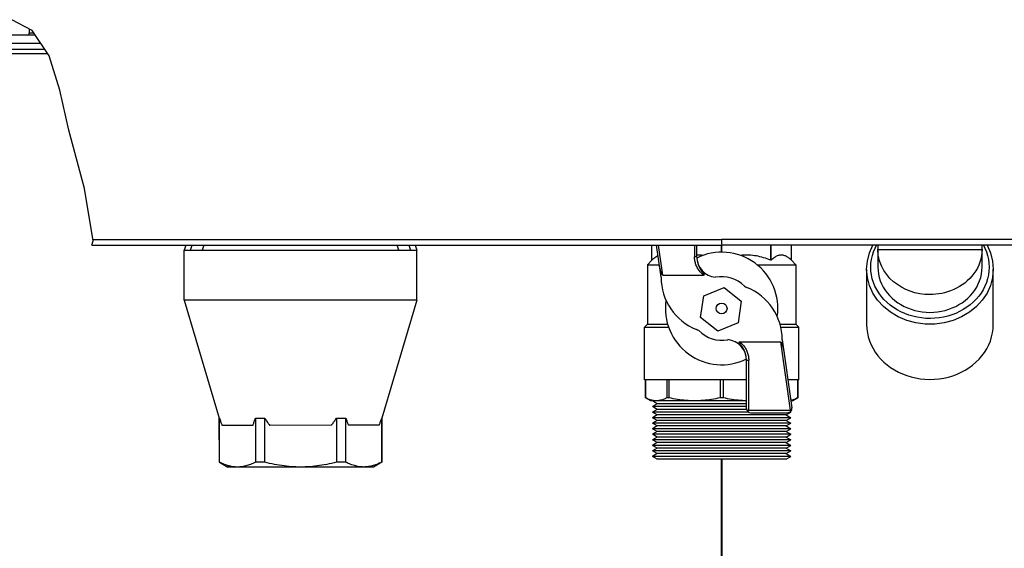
# Model space of a CAD drawing. Header units: centimetres. Extents: x 4745 to 39369, y 17389 to 19524.
# Tile 17 of 188: x 15492 to 15516, y 18137 to 18149. Entities that reach past the tile are written whole.
import ezdxf

# ---------------------------------------------------------------- set-up
doc = ezdxf.new("R2010")
doc.units = ezdxf.units.CM
doc.layers.add('$_urządzenia', color=250, linetype='Continuous')
doc.layers.add('IS_Gaz', color=40, linetype='Continuous', lineweight=40)

# ---------------------------------------------------------------- blocks, each defined once
blk = doc.blocks.new('A$C92957c0b')
at = {"layer": '$_urządzenia'}
h = blk.add_hatch(dxfattribs=at)
h.set_pattern_fill('_USER', color=256, scale=29.70374, angle=325, pattern_type=0)
h.set_pattern_definition([(325, (-1585.072, -2113.606), (17.03737, 24.3319), [])])
h.paths.add_polyline_path([(-213.55, -1076.5), (-199.78, -1076.5), (-199.78, -1076.58), (-199.77, -1076.65), (-199.77, -1076.73), (-199.77, -1076.82), (-199.36, -1076.78), (-198.94, -1076.74), (-198.49, -1076.69), (-198.02, -1076.64), (-197.53, -1076.57), (-197.02, -1076.5), (-164.17, -1076.5), (-163.98, -1076.68), (-163.79, -1076.88), (-163.6, -1077.08), (-163.41, -1077.29), (-163.22, -1077.51), (-163.03, -1077.74), (-162.84, -1077.98), (-162.66, -1078.24), (-162.47, -1078.5), (-216.86, -1078.5), (-216.03, -1077.96), (-215.2, -1077.45), (-214.37, -1076.96)])
for p, q in [((-165.49, -1075.48), (-170.36, -1072.9)), ((-189.97, -1076.5), (-164.79, -1076.5)), ((-166.19, -1076.5), (-166.19, -1076.15)), ((-165.03, -1076.15), (-166.19, -1076.15)), ((-161.34, -1081.54), (-165.49, -1075.48)), ((-195.82, -1078.5), (-163.42, -1078.5)), ((-218.28, -1080), (-162.39, -1080)), ((-171.15, -1081), (-161.71, -1081)), ((-158.8, -1089.81), (-161.34, -1081.54)), ((-156.63, -1099.39), (-158.8, -1089.81)), ((-152.92, -1113.36), (-156.63, -1099.39)), ((-150.8, -1125.96), (-152.92, -1113.36)), ((-151.13, -1127), (-150.8, -1125.96)), ((-151.13, -1127), (0, -1127)), ((-150.86, -1125.6), (0, -1125.6)), ((-128.56, -1127), (-128.95, -1128.18)), ((-127.46, -1128.18), (-127.04, -1127)), ((-124.23, -1127), (-124.66, -1128.18)), ((-77.45, -1128.16), (-77.87, -1127)), ((-75.06, -1127), (-74.64, -1128.16)), ((-73.54, -1127), (-73.15, -1128.16)), ((-16.75, -1130.6), (-16.75, -1127)), ((-14.54, -1134.65), (-15.62, -1127)), ((-14.12, -1134.16), (-15.12, -1127)), ((-6.5, -1127), (-6.5, -1129.78)), ((-6, -1127), (-6, -1129.69)), ((-0.07, -1128.65), (-0.07, -1127)), ((0, -1125.6), (0, -1126.76)), ((164.56, -1125.6), (0, -1125.6)), ((164.76, -1127), (0, -1127)), ((0.07, -1128.65), (0.07, -1127)), ((11.8, -1130.6), (11.8, -1127)), ((11.89, -1130.6), (11.89, -1127)), ((16.75, -1130.6), (16.75, -1127)), ((36.82, -1127.69), (37.17, -1127)), ((37.5, -1127), (37.5, -1132.25)), ((62.5, -1132.25), (62.5, -1127)), ((-128.95, -1128.18), (-73.15, -1128.16)), ((-128.95, -1140.18), (-128.95, -1128.18)), ((-73.15, -1140.16), (-73.15, -1128.16)), ((37.5, -1128), (62.5, -1128)), ((-16.75, -1130.6), (-17.8, -1131.65)), ((-17.8, -1131.65), (-17.8, -1145.95)), ((-17.8, -1131.65), (-14.96, -1131.65)), ((8.48, -1131.65), (17.8, -1131.65)), ((11.89, -1130.6), (11.8, -1130.6)), ((16.75, -1130.6), (17.8, -1131.65)), ((17.8, -1131.65), (17.8, -1145.95)), ((-4.85, -1133.12), (-4.8, -1133.18)), ((-4.8, -1133.18), (-4.76, -1133.25)), ((-4.76, -1133.25), (-4.72, -1133.3)), ((-4.72, -1133.3), (-4.68, -1133.36)), ((-4.68, -1133.36), (-4.63, -1133.44)), ((-4.63, -1133.44), (-4.43, -1133.71)), ((-4.43, -1133.71), (-4.41, -1133.75)), ((-4.41, -1133.75), (-4.39, -1133.78)), ((-4.39, -1133.78), (-4.37, -1133.8)), ((34.8, -1132.75), (34.8, -1146)), ((65.2, -1146), (65.2, -1132.75)), ((-14.12, -1134.16), (-4.32, -1134.16)), ((-4.31, -1139.11), (0.57, -1137.14)), ((0.57, -1137.14), (4.72, -1140.38)), ((-73.15, -1140.16), (-128.95, -1140.18)), ((-128.95, -1140.18), (-120.54, -1168.49)), ((-73.15, -1140.16), (-81.54, -1168.48)), ((-5.04, -1144.33), (-4.31, -1139.11)), ((4.72, -1140.38), (3.99, -1145.6)), ((-17.8, -1145.95), (-18.5, -1146.65)), ((-17.8, -1145.95), (-12.95, -1145.95)), ((-0.89, -1147.57), (-5.04, -1144.33)), ((3.99, -1145.6), (-0.89, -1147.57)), ((14.02, -1145.95), (17.8, -1145.95)), ((17.8, -1145.95), (18.5, -1146.65)), ((-18.5, -1159.3), (-18.5, -1146.65)), ((-18.5, -1146.65), (-12.73, -1146.65)), ((14.2, -1146.65), (18.5, -1146.65)), ((18.5, -1159.3), (18.5, -1146.65)), ((4.32, -1150.14), (14.12, -1150.14)), ((4.39, -1150.52), (4.37, -1150.5)), ((4.41, -1150.55), (4.39, -1150.52)), ((4.43, -1150.59), (4.41, -1150.55)), ((4.63, -1150.86), (4.43, -1150.59)), ((14.12, -1150.14), (16.42, -1166.56)), ((14.54, -1149.65), (16.84, -1166.01)), ((4.68, -1150.94), (4.63, -1150.86)), ((4.72, -1151), (4.68, -1150.94)), ((4.76, -1151.05), (4.72, -1151)), ((4.8, -1151.12), (4.76, -1151.05)), ((4.85, -1151.18), (4.8, -1151.12)), ((6, -1166.15), (6, -1154.61)), ((6.5, -1166.56), (6.5, -1154.52)), ((6, -1159.3), (-18.5, -1159.3)), ((-18.25, -1159.3), (-18.25, -1163.58)), ((-18.25, -1163.58), (-18.25, -1159.3)), ((-13.17, -1159.3), (-13.17, -1163.58)), ((-12.64, -1159.3), (-12.64, -1163.58)), ((-0.37, -1159.3), (-0.37, -1163.58)), ((0.37, -1159.3), (0.37, -1163.58)), ((18.5, -1159.3), (15.9, -1159.3)), ((18.25, -1163.58), (18.25, -1159.3)), ((18.25, -1159.3), (18.25, -1163.58)), ((-17, -1164.3), (-18.25, -1163.58)), ((-18.25, -1163.58), (-18.25, -1163.58)), ((6, -1164.3), (-17, -1164.3)), ((-15.45, -1165.02), (-16.6, -1164.3)), ((-12.64, -1163.58), (-13.17, -1163.58)), ((0.37, -1163.58), (-0.37, -1163.58)), ((17, -1164.3), (16.6, -1164.3)), ((17, -1164.3), (18.25, -1163.58)), ((18.25, -1163.58), (18.25, -1163.58)), ((-15.45, -1165.02), (-16.6, -1165.68)), ((-15.45, -1166.35), (-16.6, -1165.68)), ((6, -1165.68), (-16.6, -1165.68)), ((-15.45, -1166.35), (-16.6, -1167.01)), ((-15.45, -1167.68), (-16.6, -1167.01)), ((6.49, -1167.01), (-16.6, -1167.01)), ((6, -1165.02), (-15.45, -1165.02)), ((6.02, -1166.35), (-15.45, -1166.35)), ((6.28, -1166.79), (6.25, -1166.82)), ((6.5, -1166.56), (16.42, -1166.56)), ((7, -1167.15), (15.85, -1167.15)), ((15.45, -1167.68), (16.6, -1167.01)), ((16.6, -1167.01), (16.35, -1167.01)), ((16.47, -1166.94), (16.6, -1167.01)), ((-120.53, -1179.03), (-120.54, -1168.49)), ((-120.54, -1168.49), (-120.49, -1168.49)), ((-120.49, -1179.03), (-120.49, -1168.49)), ((-111.89, -1168.49), (-111.89, -1179.02)), ((-111.89, -1168.49), (-109.64, -1168.49)), ((-109.64, -1179.02), (-109.64, -1168.49)), ((-92.44, -1168.48), (-92.43, -1179.02)), ((-92.44, -1168.48), (-90.18, -1168.48)), ((-90.18, -1179.01), (-90.18, -1168.48)), ((-81.58, -1168.48), (-81.58, -1179.01)), ((-81.58, -1168.48), (-81.54, -1168.48)), ((-81.53, -1179.01), (-81.54, -1168.48)), ((-15.45, -1167.68), (-16.6, -1168.34)), ((-15.45, -1169), (-16.6, -1168.34)), ((16.6, -1168.34), (-16.6, -1168.34)), ((-15.45, -1169), (-16.6, -1169.67)), ((15.45, -1167.68), (-15.45, -1167.68)), ((15.45, -1169), (-15.45, -1169)), ((15.45, -1167.68), (16.6, -1168.34)), ((15.45, -1169), (16.6, -1168.34)), ((15.45, -1169), (16.6, -1169.67)), ((-112.49, -1170.18), (-119.89, -1170.18)), ((-93.64, -1170.17), (-108.44, -1170.18)), ((-82.18, -1170.17), (-89.58, -1170.17)), ((-15.45, -1170.33), (-16.6, -1169.67)), ((16.6, -1169.67), (-16.6, -1169.67)), ((-15.45, -1170.33), (-16.6, -1171)), ((-15.45, -1171.66), (-16.6, -1171)), ((16.6, -1171), (-16.6, -1171)), ((-15.45, -1171.66), (-16.6, -1172.32)), ((15.45, -1170.33), (-15.45, -1170.33)), ((15.45, -1171.66), (-15.45, -1171.66)), ((15.45, -1170.33), (16.6, -1169.67)), ((15.45, -1170.33), (16.6, -1171)), ((15.45, -1171.66), (16.6, -1171)), ((15.45, -1171.66), (16.6, -1172.32)), ((-15.45, -1172.99), (-16.6, -1172.32)), ((16.6, -1172.32), (-16.6, -1172.32)), ((-15.45, -1172.99), (-16.6, -1173.65)), ((-15.45, -1174.32), (-16.6, -1173.65)), ((16.6, -1173.65), (-16.6, -1173.65)), ((15.45, -1172.99), (-15.45, -1172.99)), ((15.45, -1172.99), (16.6, -1172.32)), ((15.45, -1172.99), (16.6, -1173.65)), ((15.45, -1174.32), (16.6, -1173.65)), ((-15.45, -1174.32), (-16.6, -1174.98)), ((-15.45, -1175.64), (-16.6, -1174.98)), ((16.6, -1174.98), (-16.6, -1174.98)), ((-15.45, -1175.64), (-16.6, -1176.31)), ((-15.45, -1176.97), (-16.6, -1176.31)), ((16.6, -1176.31), (-16.6, -1176.31)), ((15.45, -1174.32), (-15.45, -1174.32)), ((15.45, -1175.64), (-15.45, -1175.64)), ((15.45, -1174.32), (16.6, -1174.98)), ((15.45, -1175.64), (16.6, -1174.98)), ((15.45, -1175.64), (16.6, -1176.31)), ((15.45, -1176.97), (16.6, -1176.31)), ((-120.53, -1179.03), (-118.53, -1180.18)), ((-120.49, -1179.03), (-120.53, -1179.03)), ((-109.64, -1179.02), (-111.89, -1179.02)), ((-90.18, -1179.01), (-92.43, -1179.02)), ((-81.53, -1179.01), (-83.53, -1180.17)), ((-81.53, -1179.01), (-81.58, -1179.01)), ((-15.45, -1176.97), (-16.6, -1177.64)), ((-15.45, -1178.3), (-16.6, -1177.64)), ((16.6, -1177.64), (-16.6, -1177.64)), ((15.45, -1176.97), (-15.45, -1176.97)), ((15.45, -1178.3), (-15.45, -1178.3)), ((15.45, -1176.97), (16.6, -1177.64)), ((15.45, -1178.3), (16.6, -1177.64)), ((-83.53, -1180.17), (-118.53, -1180.18))]:
    blk.add_line(p, q, dxfattribs=at)
for points in [[(-166.17, -1075.12), (-166.18, -1075.22), (-166.18, -1075.45), (-166.19, -1075.68), (-166.19, -1075.92), (-166.19, -1076.15)], [(34.8, -1132.75), (34.97, -1130.78), (35.47, -1128.84), (36.29, -1127)], [(62.84, -1127), (63.2, -1127.72), (63.56, -1128.6), (63.84, -1129.49), (64.04, -1130.4), (64.16, -1131.32), (64.2, -1132.25)], [(63.71, -1127), (63.71, -1127), (64.53, -1128.85), (65.03, -1130.78), (65.2, -1132.75)], [(-4.51, -1129.43), (-4.82, -1129.4), (-5.25, -1129.37), (-5.68, -1129.35), (-6, -1129.35)], [(11.8, -1130.6), (11.36, -1130.43), (10.92, -1130.26), (10.49, -1130.12), (10.06, -1129.98), (9.62, -1129.86), (9.19, -1129.75), (8.76, -1129.65), (8.33, -1129.57), (7.9, -1129.5), (7.47, -1129.44), (7.04, -1129.4), (6.61, -1129.37), (6.19, -1129.35), (5.76, -1129.35), (5.33, -1129.36), (4.9, -1129.39), (4.51, -1129.43)], [(16.75, -1130.6), (16.57, -1130.43), (16.39, -1130.26), (16.21, -1130.12), (16.03, -1129.98), (15.85, -1129.86), (15.67, -1129.75), (15.49, -1129.65), (15.31, -1129.57), (15.14, -1129.5), (14.96, -1129.44), (14.78, -1129.4), (14.6, -1129.37), (14.43, -1129.35), (14.25, -1129.35), (14.07, -1129.36), (13.89, -1129.39), (13.71, -1129.43), (13.53, -1129.49), (13.35, -1129.55), (13.17, -1129.64), (12.99, -1129.73), (12.81, -1129.84), (12.63, -1129.97), (12.44, -1130.11), (12.26, -1130.26), (12.08, -1130.42), (11.89, -1130.6)], [(35.8, -1132.25), (35.84, -1131.31), (35.97, -1130.38), (36.17, -1129.47), (36.45, -1128.57), (36.82, -1127.69)], [(50, -1138.83), (48.78, -1138.77), (47.57, -1138.62), (46.4, -1138.37), (45.27, -1138.02), (44.19, -1137.59), (43.16, -1137.06), (42.17, -1136.44), (41.25, -1135.73), (40.39, -1134.93), (39.61, -1134.02), (38.92, -1133.02), (38.34, -1131.91), (37.89, -1130.69), (37.6, -1129.38), (37.5, -1128)], [(62.5, -1128), (62.47, -1128.77), (62.37, -1129.53), (62.22, -1130.29), (62, -1131.04), (61.72, -1131.77), (61.38, -1132.48), (60.99, -1133.15), (60.56, -1133.79), (60.08, -1134.41), (59.54, -1135), (58.96, -1135.55), (58.34, -1136.06), (57.72, -1136.52), (57.07, -1136.92), (56.4, -1137.3), (55.69, -1137.64), (54.96, -1137.94), (54.23, -1138.19), (53.52, -1138.39), (52.84, -1138.54), (52.14, -1138.66), (51.43, -1138.75), (50.72, -1138.81), (50, -1138.83)], [(-15.26, -1129.54), (-15.29, -1129.55), (-15.47, -1129.64), (-15.65, -1129.73), (-15.83, -1129.84), (-16.01, -1129.97), (-16.2, -1130.11), (-16.38, -1130.26), (-16.56, -1130.42), (-16.75, -1130.6)], [(-14.12, -1134.16), (-14.12, -1134.16), (-14.13, -1134.16), (-14.14, -1134.16), (-14.14, -1134.16), (-14.15, -1134.16), (-14.16, -1134.15), (-14.16, -1134.15), (-14.17, -1134.15), (-14.18, -1134.14), (-14.19, -1134.14), (-14.2, -1134.13), (-14.2, -1134.13), (-14.21, -1134.12), (-14.22, -1134.11), (-14.23, -1134.1), (-14.23, -1134.1), (-14.24, -1134.09), (-14.25, -1134.08), (-14.26, -1134.07), (-14.27, -1134.06), (-14.28, -1134.05), (-14.28, -1134.03), (-14.29, -1134.02), (-14.3, -1134.01), (-14.31, -1134), (-14.32, -1133.98), (-14.33, -1133.97), (-14.33, -1133.95), (-14.34, -1133.94), (-14.35, -1133.92), (-14.36, -1133.9), (-14.37, -1133.89), (-14.38, -1133.87), (-14.39, -1133.85), (-14.4, -1133.83), (-14.41, -1133.81), (-14.42, -1133.79), (-14.43, -1133.76), (-14.44, -1133.74), (-14.45, -1133.72), (-14.46, -1133.69), (-14.47, -1133.67), (-14.48, -1133.64), (-14.49, -1133.61), (-14.5, -1133.59), (-14.51, -1133.56), (-14.52, -1133.53), (-14.53, -1133.5), (-14.54, -1133.46), (-14.55, -1133.43), (-14.56, -1133.4), (-14.58, -1133.36), (-14.59, -1133.32), (-14.6, -1133.29), (-14.61, -1133.25), (-14.62, -1133.21), (-14.63, -1133.16), (-14.65, -1133.12), (-14.66, -1133.08), (-14.67, -1133.03), (-14.68, -1132.98), (-14.7, -1132.94), (-14.71, -1132.88), (-14.72, -1132.83), (-14.74, -1132.78), (-14.75, -1132.72), (-14.76, -1132.67), (-14.78, -1132.61), (-14.79, -1132.55), (-14.8, -1132.48), (-14.82, -1132.42), (-14.83, -1132.35), (-14.85, -1132.28), (-14.86, -1132.21), (-14.87, -1132.14), (-14.89, -1132.06), (-14.9, -1131.98), (-14.92, -1131.9), (-14.93, -1131.82), (-14.95, -1131.73), (-14.96, -1131.64), (-14.98, -1131.55), (-14.99, -1131.45), (-15, -1131.35)], [(-6, -1129.69), (-6, -1129.7), (-6.01, -1129.71), (-6.02, -1129.71), (-6.03, -1129.72), (-6.05, -1129.73), (-6.07, -1129.73), (-6.09, -1129.74), (-6.12, -1129.75), (-6.15, -1129.75), (-6.18, -1129.76), (-6.22, -1129.76), (-6.26, -1129.77), (-6.29, -1129.77), (-6.33, -1129.77), (-6.37, -1129.77), (-6.41, -1129.78), (-6.46, -1129.78), (-6.5, -1129.78)], [(-4.32, -1134.16), (-4.51, -1134.01), (-4.69, -1133.86), (-4.86, -1133.69), (-5.03, -1133.52), (-5.19, -1133.34), (-5.34, -1133.15), (-5.49, -1132.96), (-5.62, -1132.76), (-5.75, -1132.55), (-5.87, -1132.34), (-5.97, -1132.12), (-6.07, -1131.9), (-6.16, -1131.68), (-6.24, -1131.45), (-6.31, -1131.22), (-6.37, -1130.98), (-6.41, -1130.74), (-6.45, -1130.5), (-6.48, -1130.26), (-6.49, -1130.02), (-6.5, -1129.78)], [(-5.79, -1131.14), (-5.75, -1131.25), (-5.72, -1131.36), (-5.68, -1131.46), (-5.65, -1131.56), (-5.61, -1131.65), (-5.58, -1131.74), (-5.54, -1131.82), (-5.51, -1131.91), (-5.47, -1131.98), (-5.44, -1132.06), (-5.41, -1132.13), (-5.37, -1132.2), (-5.34, -1132.27), (-5.31, -1132.33), (-5.28, -1132.39), (-5.25, -1132.45), (-5.21, -1132.51), (-5.19, -1132.56), (-5.16, -1132.62), (-5.13, -1132.67), (-5.1, -1132.71), (-5.07, -1132.76), (-5.04, -1132.81), (-5.02, -1132.85), (-4.99, -1132.89), (-4.97, -1132.93), (-4.94, -1132.97), (-4.92, -1133.01), (-4.89, -1133.05), (-4.85, -1133.12)], [(-4.37, -1133.8), (-4.35, -1133.83), (-4.35, -1133.84), (-4.34, -1133.86), (-4.33, -1133.87), (-4.32, -1133.88), (-4.31, -1133.89), (-4.31, -1133.9), (-4.3, -1133.91), (-4.29, -1133.92), (-4.29, -1133.93), (-4.28, -1133.94), (-4.28, -1133.95), (-4.27, -1133.96), (-4.27, -1133.97), (-4.26, -1133.98), (-4.26, -1133.99), (-4.25, -1134), (-4.25, -1134.01), (-4.25, -1134.02), (-4.24, -1134.02), (-4.24, -1134.03), (-4.24, -1134.04), (-4.24, -1134.05), (-4.23, -1134.05), (-4.23, -1134.06), (-4.23, -1134.07), (-4.23, -1134.08), (-4.23, -1134.08), (-4.23, -1134.09), (-4.23, -1134.09), (-4.23, -1134.1), (-4.23, -1134.1), (-4.23, -1134.11), (-4.23, -1134.12), (-4.23, -1134.12), (-4.23, -1134.12), (-4.23, -1134.13), (-4.24, -1134.13), (-4.24, -1134.14), (-4.24, -1134.14), (-4.25, -1134.14), (-4.25, -1134.15), (-4.25, -1134.15), (-4.26, -1134.15), (-4.26, -1134.15), (-4.27, -1134.16), (-4.27, -1134.16), (-4.28, -1134.16), (-4.28, -1134.16), (-4.29, -1134.16), (-4.3, -1134.16), (-4.3, -1134.16), (-4.31, -1134.16), (-4.32, -1134.16)], [(65.2, -1132.75), (65.03, -1134.71), (64.52, -1136.63), (63.69, -1138.46), (62.56, -1140.17), (61.14, -1141.7), (59.48, -1143.04), (57.6, -1144.15), (55.55, -1145), (53.38, -1145.58), (51.14, -1145.88), (48.86, -1145.88), (46.62, -1145.58), (44.45, -1145), (42.4, -1144.15), (40.52, -1143.04), (38.86, -1141.7), (37.44, -1140.17), (36.31, -1138.46), (35.48, -1136.63), (34.97, -1134.71), (34.8, -1132.75)], [(64.2, -1132.25), (64.16, -1133.19), (64.03, -1134.12), (63.83, -1135.03), (63.55, -1135.93), (63.18, -1136.81), (62.75, -1137.66), (62.26, -1138.46), (61.69, -1139.23), (61.07, -1139.95), (60.38, -1140.64), (59.63, -1141.28), (58.84, -1141.87), (58, -1142.41), (57.11, -1142.89), (56.19, -1143.32), (55.24, -1143.68), (54.25, -1143.98), (53.24, -1144.22), (52.2, -1144.4), (51.15, -1144.51), (50.09, -1144.55), (49.04, -1144.52), (47.98, -1144.42), (46.94, -1144.26), (45.92, -1144.03), (44.91, -1143.73), (43.94, -1143.37), (43, -1142.95), (42.1, -1142.47), (41.24, -1141.93), (40.42, -1141.33), (39.66, -1140.67), (38.95, -1139.97), (38.31, -1139.23), (37.73, -1138.44), (37.23, -1137.63), (36.8, -1136.78), (36.44, -1135.9), (36.16, -1135.01), (35.96, -1134.1), (35.84, -1133.18), (35.8, -1132.25)], [(37.5, -1132.25), (37.54, -1133.08), (37.65, -1133.9), (37.83, -1134.7), (38.08, -1135.5), (38.4, -1136.28), (38.79, -1137.03), (39.23, -1137.74), (39.74, -1138.43), (40.29, -1139.07), (40.91, -1139.68), (41.58, -1140.25), (42.29, -1140.77), (43.04, -1141.24), (43.83, -1141.66), (44.64, -1142.03), (45.49, -1142.35), (46.37, -1142.61), (47.26, -1142.81), (48.16, -1142.96), (49.08, -1143.05), (50, -1143.08), (50.92, -1143.05), (51.84, -1142.96), (52.74, -1142.81), (53.63, -1142.61), (54.51, -1142.35), (55.36, -1142.03), (56.17, -1141.66), (56.96, -1141.24), (57.71, -1140.77), (58.42, -1140.25), (59.09, -1139.68), (59.71, -1139.07), (60.26, -1138.43), (60.77, -1137.74), (61.21, -1137.03), (61.6, -1136.28), (61.92, -1135.5), (62.17, -1134.7), (62.35, -1133.9), (62.46, -1133.08), (62.5, -1132.25)], [(34.8, -1146), (34.85, -1147.01), (34.98, -1148), (35.19, -1148.97), (35.5, -1149.94), (35.89, -1150.89), (36.35, -1151.79), (36.88, -1152.66), (37.49, -1153.48), (38.16, -1154.26), (38.9, -1154.99), (39.7, -1155.68), (40.56, -1156.31), (41.46, -1156.89), (42.41, -1157.4), (43.4, -1157.86), (44.42, -1158.24), (45.48, -1158.57), (46.56, -1158.82), (47.67, -1159.01), (48.8, -1159.12), (49.94, -1159.16), (51.07, -1159.13), (52.21, -1159.02), (53.32, -1158.85), (54.41, -1158.6), (55.47, -1158.28), (56.5, -1157.9), (57.49, -1157.45), (58.45, -1156.94), (59.36, -1156.37), (60.22, -1155.74), (61.04, -1155.05), (61.79, -1154.31), (62.47, -1153.53), (63.09, -1152.7), (63.63, -1151.83), (64.1, -1150.91), (64.49, -1149.96), (64.8, -1148.99), (65.02, -1148.01), (65.15, -1147.01), (65.2, -1146)], [(4.37, -1150.5), (4.35, -1150.47), (4.35, -1150.46), (4.34, -1150.44), (4.33, -1150.43), (4.32, -1150.42), (4.31, -1150.41), (4.31, -1150.4), (4.3, -1150.39), (4.29, -1150.38), (4.29, -1150.37), (4.28, -1150.36), (4.28, -1150.35), (4.27, -1150.34), (4.27, -1150.33), (4.26, -1150.32), (4.26, -1150.31), (4.25, -1150.3), (4.25, -1150.29), (4.25, -1150.28), (4.24, -1150.28), (4.24, -1150.27), (4.24, -1150.26), (4.24, -1150.25), (4.23, -1150.25), (4.23, -1150.24), (4.23, -1150.23), (4.23, -1150.22), (4.23, -1150.22), (4.23, -1150.21), (4.23, -1150.21), (4.23, -1150.2), (4.23, -1150.2), (4.23, -1150.19), (4.23, -1150.18), (4.23, -1150.18), (4.23, -1150.18), (4.23, -1150.17), (4.24, -1150.17), (4.24, -1150.16), (4.24, -1150.16), (4.25, -1150.16), (4.25, -1150.15), (4.25, -1150.15), (4.26, -1150.15), (4.26, -1150.15), (4.27, -1150.14), (4.27, -1150.14), (4.28, -1150.14), (4.28, -1150.14), (4.29, -1150.14), (4.3, -1150.14), (4.3, -1150.14), (4.31, -1150.14), (4.32, -1150.14)], [(4.32, -1150.14), (4.51, -1150.29), (4.69, -1150.44), (4.86, -1150.61), (5.03, -1150.78), (5.19, -1150.96), (5.34, -1151.15), (5.49, -1151.34), (5.62, -1151.54), (5.75, -1151.75), (5.87, -1151.96), (5.97, -1152.18), (6.07, -1152.4), (6.16, -1152.62), (6.24, -1152.85), (6.31, -1153.08), (6.37, -1153.32), (6.41, -1153.56), (6.45, -1153.8), (6.48, -1154.04), (6.49, -1154.28), (6.5, -1154.52)], [(14.12, -1150.14), (14.12, -1150.14), (14.13, -1150.14), (14.14, -1150.14), (14.14, -1150.14), (14.15, -1150.14), (14.16, -1150.15), (14.16, -1150.15), (14.17, -1150.15), (14.18, -1150.16), (14.19, -1150.16), (14.2, -1150.17), (14.2, -1150.17), (14.21, -1150.18), (14.22, -1150.19), (14.23, -1150.2), (14.23, -1150.2), (14.24, -1150.21), (14.25, -1150.22), (14.26, -1150.23), (14.27, -1150.24), (14.28, -1150.25), (14.28, -1150.27), (14.29, -1150.28), (14.3, -1150.29), (14.31, -1150.3), (14.32, -1150.32), (14.33, -1150.33), (14.33, -1150.35), (14.34, -1150.36), (14.35, -1150.38), (14.36, -1150.4), (14.37, -1150.41), (14.38, -1150.43), (14.39, -1150.45), (14.4, -1150.47), (14.41, -1150.49), (14.42, -1150.51), (14.43, -1150.54), (14.44, -1150.56), (14.45, -1150.58), (14.46, -1150.61), (14.47, -1150.63), (14.48, -1150.66), (14.49, -1150.69), (14.5, -1150.71), (14.51, -1150.74), (14.52, -1150.77), (14.53, -1150.8), (14.54, -1150.84), (14.55, -1150.87), (14.56, -1150.9), (14.58, -1150.94), (14.59, -1150.98), (14.6, -1151.01), (14.61, -1151.05), (14.62, -1151.09), (14.63, -1151.14), (14.65, -1151.18), (14.66, -1151.22), (14.67, -1151.27), (14.68, -1151.32), (14.7, -1151.36), (14.71, -1151.42), (14.72, -1151.47), (14.74, -1151.52), (14.75, -1151.58), (14.76, -1151.63), (14.78, -1151.69), (14.79, -1151.75), (14.8, -1151.82), (14.82, -1151.88), (14.83, -1151.95), (14.85, -1152.02), (14.86, -1152.09), (14.87, -1152.16), (14.89, -1152.24), (14.9, -1152.32), (14.92, -1152.4), (14.93, -1152.48), (14.95, -1152.57), (14.96, -1152.66), (14.98, -1152.75), (14.99, -1152.85)], [(5.79, -1153.16), (5.75, -1153.05), (5.72, -1152.94), (5.68, -1152.84), (5.65, -1152.74), (5.61, -1152.65), (5.58, -1152.56), (5.54, -1152.48), (5.51, -1152.39), (5.47, -1152.32), (5.44, -1152.24), (5.41, -1152.17), (5.37, -1152.1), (5.34, -1152.03), (5.31, -1151.97), (5.28, -1151.91), (5.25, -1151.85), (5.21, -1151.79), (5.19, -1151.74), (5.16, -1151.68), (5.13, -1151.63), (5.1, -1151.59), (5.07, -1151.54), (5.04, -1151.49), (5.02, -1151.45), (4.99, -1151.41), (4.97, -1151.37), (4.94, -1151.33), (4.92, -1151.29), (4.89, -1151.25), (4.85, -1151.18)], [(6, -1154.61), (6, -1154.6), (6.01, -1154.59), (6.02, -1154.59), (6.03, -1154.58), (6.05, -1154.57), (6.07, -1154.57), (6.09, -1154.56), (6.12, -1154.55), (6.15, -1154.55), (6.18, -1154.54), (6.22, -1154.54), (6.26, -1154.53), (6.29, -1154.53), (6.33, -1154.53), (6.37, -1154.53), (6.41, -1154.52), (6.46, -1154.52), (6.5, -1154.52)], [(-15.71, -1164.3), (-15.91, -1164.29), (-16.12, -1164.28), (-16.34, -1164.25), (-16.55, -1164.22), (-16.76, -1164.17), (-16.97, -1164.12), (-17.18, -1164.05), (-17.4, -1163.97), (-17.61, -1163.89), (-17.82, -1163.79), (-18.03, -1163.69), (-18.25, -1163.58)], [(-13.17, -1163.58), (-13.38, -1163.69), (-13.59, -1163.79), (-13.8, -1163.89), (-14.01, -1163.97), (-14.23, -1164.05), (-14.44, -1164.12), (-14.65, -1164.17), (-14.86, -1164.22), (-15.07, -1164.25), (-15.28, -1164.28), (-15.5, -1164.29), (-15.71, -1164.3)], [(-6.51, -1164.3), (-7.01, -1164.29), (-7.52, -1164.28), (-8.02, -1164.25), (-8.54, -1164.22), (-9.05, -1164.17), (-9.56, -1164.12), (-10.07, -1164.05), (-10.59, -1163.97), (-11.1, -1163.89), (-11.61, -1163.79), (-12.13, -1163.69), (-12.64, -1163.58)], [(-0.37, -1163.58), (-0.89, -1163.69), (-1.4, -1163.79), (-1.91, -1163.89), (-2.42, -1163.97), (-2.93, -1164.05), (-3.44, -1164.12), (-3.96, -1164.17), (-4.47, -1164.22), (-4.98, -1164.25), (-5.49, -1164.28), (-6, -1164.29), (-6.51, -1164.3)], [(6, -1164.29), (5.49, -1164.28), (4.99, -1164.25), (4.48, -1164.22), (3.96, -1164.17), (3.45, -1164.12), (2.94, -1164.05), (2.42, -1163.97), (1.91, -1163.89), (1.4, -1163.79), (0.89, -1163.69), (0.37, -1163.58)], [(18.25, -1163.58), (18.03, -1163.69), (17.82, -1163.79), (17.61, -1163.89), (17.4, -1163.97), (17.19, -1164.05), (16.97, -1164.12), (16.76, -1164.17), (16.59, -1164.21)], [(6.36, -1166.71), (6.33, -1166.74), (6.28, -1166.79)], [(6.5, -1166.56), (6.47, -1166.59), (6.44, -1166.62), (6.41, -1166.65), (6.36, -1166.71)], [(16.42, -1166.56), (16.48, -1166.61), (16.5, -1166.63), (16.53, -1166.65)], [(16.53, -1166.65), (16.57, -1166.69), (16.6, -1166.72), (16.62, -1166.74), (16.64, -1166.76)], [(-120.49, -1168.49), (-120.43, -1168.7), (-120.36, -1168.89), (-120.29, -1169.09), (-120.22, -1169.28), (-120.16, -1169.46), (-120.09, -1169.65), (-120.02, -1169.83), (-119.96, -1170.01), (-119.89, -1170.18)], [(-112.49, -1170.18), (-112.43, -1170), (-112.36, -1169.83), (-112.29, -1169.65), (-112.23, -1169.46), (-112.16, -1169.27), (-112.09, -1169.08), (-112.03, -1168.89), (-111.96, -1168.69), (-111.89, -1168.49)], [(-109.64, -1168.49), (-109.5, -1168.69), (-109.37, -1168.89), (-109.23, -1169.08), (-109.1, -1169.27), (-108.97, -1169.46), (-108.83, -1169.64), (-108.7, -1169.82), (-108.57, -1170), (-108.44, -1170.18)], [(-93.64, -1170.17), (-93.51, -1170), (-93.37, -1169.82), (-93.24, -1169.64), (-93.11, -1169.45), (-92.97, -1169.27), (-92.84, -1169.08), (-92.71, -1168.88), (-92.57, -1168.69), (-92.44, -1168.48)], [(-90.18, -1168.48), (-90.12, -1168.68), (-90.05, -1168.88), (-89.98, -1169.08), (-89.91, -1169.27), (-89.85, -1169.45), (-89.78, -1169.64), (-89.71, -1169.82), (-89.65, -1170), (-89.58, -1170.17)], [(-82.18, -1170.17), (-82.12, -1169.99), (-82.05, -1169.82), (-81.98, -1169.63), (-81.92, -1169.45), (-81.85, -1169.26), (-81.78, -1169.07), (-81.72, -1168.88), (-81.65, -1168.68), (-81.58, -1168.48)], [(-116.19, -1180.18), (-116.47, -1180.17), (-116.75, -1180.16), (-117.03, -1180.13), (-117.31, -1180.1), (-117.59, -1180.05), (-117.88, -1179.99), (-118.17, -1179.92), (-118.45, -1179.85), (-118.74, -1179.76), (-119.03, -1179.66), (-119.32, -1179.55), (-119.62, -1179.43), (-119.91, -1179.31), (-120.2, -1179.17), (-120.49, -1179.03)], [(-111.89, -1179.02), (-112.18, -1179.17), (-112.47, -1179.3), (-112.76, -1179.43), (-113.06, -1179.55), (-113.35, -1179.66), (-113.63, -1179.76), (-113.92, -1179.84), (-114.21, -1179.92), (-114.49, -1179.99), (-114.78, -1180.05), (-115.06, -1180.09), (-115.35, -1180.13), (-115.63, -1180.16), (-115.91, -1180.17), (-116.19, -1180.18)], [(-101.03, -1180.17), (-101.59, -1180.17), (-102.15, -1180.15), (-102.71, -1180.13), (-103.28, -1180.09), (-103.84, -1180.04), (-104.42, -1179.99), (-104.99, -1179.92), (-105.56, -1179.84), (-106.14, -1179.75), (-106.72, -1179.65), (-107.3, -1179.55), (-107.89, -1179.43), (-108.47, -1179.3), (-109.05, -1179.17), (-109.64, -1179.02)], [(-92.43, -1179.02), (-93.02, -1179.16), (-93.6, -1179.3), (-94.19, -1179.42), (-94.77, -1179.54), (-95.35, -1179.65), (-95.92, -1179.75), (-96.5, -1179.84), (-97.07, -1179.92), (-97.65, -1179.98), (-98.21, -1180.04), (-98.78, -1180.09), (-99.35, -1180.13), (-99.91, -1180.15), (-100.47, -1180.17), (-101.03, -1180.17)], [(-85.88, -1180.17), (-86.16, -1180.16), (-86.44, -1180.15), (-86.72, -1180.12), (-87, -1180.09), (-87.28, -1180.04), (-87.57, -1179.98), (-87.86, -1179.91), (-88.14, -1179.84), (-88.43, -1179.75), (-88.72, -1179.65), (-89.01, -1179.54), (-89.3, -1179.42), (-89.6, -1179.3), (-89.89, -1179.16), (-90.18, -1179.01)], [(-81.58, -1179.01), (-81.87, -1179.16), (-82.16, -1179.29), (-82.45, -1179.42), (-82.74, -1179.54), (-83.03, -1179.65), (-83.32, -1179.75), (-83.61, -1179.83), (-83.9, -1179.91), (-84.18, -1179.98), (-84.47, -1180.04), (-84.75, -1180.08), (-85.04, -1180.12), (-85.32, -1180.15), (-85.6, -1180.16), (-85.88, -1180.17)]]:
    blk.add_lwpolyline(points, dxfattribs=at)
blk.add_circle((0, -1142.15), 1.3, dxfattribs=at)
for centre, radius, start, end in [((0, -1142.15), 13.5, 351.6123, 116.3263), ((-1, -1129.69), 5, 180, 264.5584), ((-1.04, -1134.65), 13.5, 180, 248.1899), ((0, -1142.15), 7.63, 44.1632, 101.1454), ((7.91, -1132.47), 5, 240.7503, 248.1899), ((1.04, -1149.65), 13.5, 0, 68.1899), ((0, -1142.15), 13.5, 171.6123, 296.3263), ((-7.91, -1151.83), 5, 60.7503, 68.1899), ((0, -1142.15), 7.63, 224.1632, 281.1454), ((1, -1154.61), 5, 0, 84.5584), ((7, -1166.15), 1, 180, 270), ((15.85, -1166.15), 1, 270, 8)]:
    blk.add_arc(centre, radius, start, end, dxfattribs=at)

msp = doc.modelspace()

# ---------------------------------------------------------------- linework, layer by layer
at = {"layer": 'IS_Gaz'}
msp.add_line((15509.216, 18138.683), (15509.216, 18133.683), dxfattribs=at)

# ---------------------------------------------------------------- block references
at = {"layer": '$_urządzenia', "xscale": 0.1, "yscale": 0.1, "zscale": 0.1}
msp.add_blockref('A$C92957c0b', (15509.216, 18256.513), dxfattribs=at)

doc.saveas('drawing.dxf')
